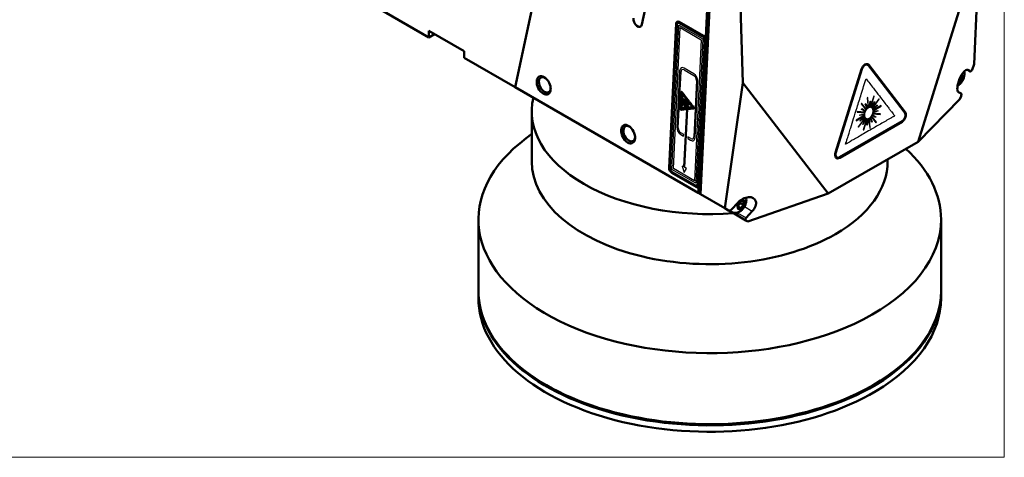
# Model space of a CAD drawing. Header units: millimetres. Extents: x 87 to 1178, y 50 to 707.
# Tile 3 of 14: x 223 to 472, y 368 to 479. Entities that reach past the tile are written whole.
import ezdxf

# ---------------------------------------------------------------- set-up
doc = ezdxf.new("R2010")
doc.units = ezdxf.units.MM
doc.layers.add('1', color=7, linetype='Continuous', true_color=0xffffff)

msp = doc.modelspace()

# ---------------------------------------------------------------- linework, layer by layer
at = {"layer": '1', "color": 251, "linetype": 'Continuous', "lineweight": 18}
for p in [(471.79, 697.461), (87.391, 368.406)]:
    msp.add_line(p, (471.79, 368.406), dxfattribs=at)
at = {"layer": '1', "color": 4, "linetype": 'Continuous', "lineweight": 50}
for p, q in [((361.756, 525.446), (348.075, 461.995)), ((387.212, 510.749), (380.111, 477.817)), ((394.721, 435.641), (398.085, 504.691)), ((394.924, 434.946), (398.306, 504.344)), ((397.74, 504.67), (396.275, 474.608)), ((282.169, 500.046), (326.292, 474.571)), ((405.63, 463.052), (404.476, 500.463)), ((449.98, 448.2), (465.44, 497.582)), ((465.44, 497.582), (464.195, 467.767)), ((389.011, 477.947), (389.022, 478.164)), ((389.441, 478.335), (389.229, 478.227)), ((396.275, 474.608), (389.558, 478.486)), ((389.724, 478.175), (395.381, 474.909)), ((326.292, 476.204), (326.292, 474.571)), ((326.292, 476.204), (335.202, 471.06)), ((388.81, 478.056), (387.032, 441.571)), ((387.219, 441.679), (388.976, 477.744)), ((327.706, 475.388), (326.292, 474.571)), ((396.047, 473.662), (394.29, 437.596)), ((396.259, 473.77), (394.502, 437.705)), ((394.628, 436.554), (396.487, 474.716)), ((396.487, 474.716), (396.275, 474.608)), ((335.202, 469.427), (335.202, 471.06)), ((335.202, 469.427), (348.075, 461.995)), ((435.671, 466.525), (429.089, 445.5)), ((429.186, 445.489), (435.768, 466.515)), ((437.211, 467.64), (437, 467.739)), ((437.297, 467.684), (446.5, 455.772)), ((437.422, 467.469), (446.625, 455.557)), ((446.711, 455.674), (437.509, 467.586)), ((461.628, 465.908), (461.69, 466.016)), ((463.211, 465.938), (462.537, 466.327)), ((463.624, 466.392), (464.195, 467.767)), ((460.289, 463.218), (460.175, 463.228)), ((460.19, 463.275), (460.289, 463.218)), ((460.996, 464.098), (460.289, 463.218)), ((460.591, 464.331), (460.996, 464.098)), ((460.959, 465.044), (460.996, 465.04)), ((460.996, 465.04), (460.996, 464.098)), ((348.075, 461.995), (394.359, 435.273)), ((405.63, 463.052), (401.136, 431.36)), ((427.245, 435.074), (405.63, 463.052)), ((460.218, 460.737), (460.892, 460.348)), ((390.349, 458.416), (390.347, 458.374)), ((390.347, 458.374), (390.878, 458.067)), ((390.88, 458.109), (390.349, 458.416)), ((390.487, 458.822), (390.468, 458.796)), ((390.468, 458.796), (390.912, 458.216)), ((390.932, 458.242), (390.487, 458.822)), ((390.609, 458.448), (390.598, 458.413)), ((390.598, 458.413), (390.887, 458.151)), ((390.898, 458.186), (390.609, 458.448)), ((390.78, 458.658), (390.754, 458.643)), ((390.754, 458.643), (390.956, 458.264)), ((390.803, 458.991), (390.772, 458.987)), ((390.772, 458.987), (391.011, 458.288)), ((390.983, 458.279), (390.78, 458.658)), ((391.042, 458.292), (390.803, 458.991)), ((391.05, 458.674), (391.016, 458.682)), ((391.016, 458.682), (391.077, 458.289)), ((391.112, 458.28), (391.05, 458.674)), ((391.177, 458.896), (391.146, 458.266)), ((391.212, 458.876), (391.177, 458.896)), ((391.181, 458.246), (391.212, 458.876)), ((391.314, 458.522), (391.218, 458.219)), ((391.252, 458.189), (391.347, 458.491)), ((391.575, 458.547), (391.283, 458.155)), ((391.312, 458.117), (391.604, 458.509)), ((391.347, 458.491), (391.314, 458.522)), ((391.568, 458.203), (391.341, 458.073)), ((391.591, 458.159), (391.568, 458.203)), ((391.604, 458.509), (391.575, 458.547)), ((449.98, 448.2), (460.523, 458.917)), ((460.523, 458.917), (460.842, 459.685)), ((352.286, 455.873), (352.286, 443.218)), ((390.9, 457.93), (390.425, 457.88)), ((390.425, 457.88), (390.441, 457.834)), ((390.441, 457.834), (390.916, 457.883)), ((390.583, 458.101), (390.59, 458.055)), ((390.881, 458.025), (390.583, 458.101)), ((390.59, 458.055), (390.888, 457.979)), ((390.987, 457.751), (390.695, 457.359)), ((390.695, 457.359), (390.725, 457.32)), ((390.935, 457.839), (390.708, 457.709)), ((390.708, 457.709), (390.732, 457.664)), ((390.725, 457.32), (391.017, 457.713)), ((390.732, 457.664), (390.959, 457.795)), ((391.048, 457.679), (390.952, 457.377)), ((390.952, 457.377), (390.986, 457.346)), ((390.986, 457.346), (391.081, 457.649)), ((391.115, 457.624), (391.085, 457.009)), ((391.085, 457.009), (391.12, 456.989)), ((391.12, 456.989), (391.15, 457.603)), ((391.188, 457.587), (391.249, 457.194)), ((391.284, 457.185), (391.222, 457.579)), ((391.249, 457.194), (391.284, 457.185)), ((391.258, 457.576), (391.496, 456.877)), ((391.528, 456.88), (391.289, 457.579)), ((391.317, 457.588), (391.519, 457.21)), ((391.546, 457.225), (391.344, 457.604)), ((391.364, 458.029), (391.591, 458.159)), ((391.368, 457.626), (391.812, 457.045)), ((391.859, 458.034), (391.383, 457.985)), ((391.832, 457.072), (391.387, 457.652)), ((391.4, 457.938), (391.875, 457.988)), ((391.402, 457.682), (391.691, 457.42)), ((391.71, 457.813), (391.412, 457.889)), ((391.702, 457.455), (391.413, 457.717)), ((391.419, 457.843), (391.717, 457.767)), ((391.42, 457.759), (391.951, 457.452)), ((391.953, 457.494), (391.422, 457.801)), ((391.496, 456.877), (391.528, 456.88)), ((391.519, 457.21), (391.546, 457.225)), ((391.691, 457.42), (391.702, 457.455)), ((391.717, 457.767), (391.71, 457.813)), ((391.812, 457.045), (391.832, 457.072)), ((391.875, 457.988), (391.859, 458.034)), ((391.951, 457.452), (391.953, 457.494)), ((445.935, 453.355), (430.15, 444.241)), ((430.16, 444.113), (445.945, 453.227)), ((352.286, 450.143), (350.881, 449.086)), ((427.245, 435.074), (449.98, 448.2)), ((429.277, 444.266), (429.488, 444.168)), ((442.286, 443.218), (442.286, 443.757)), ((442.286, 443.218), (442.286, 443.22)), ((387.698, 440.324), (394.416, 436.446)), ((393.542, 437.166), (387.885, 440.432)), ((394.628, 436.554), (393.673, 437.105)), ((394.038, 437.114), (394.249, 437.222)), ((394.416, 436.446), (394.359, 435.273)), ((394.628, 436.554), (394.416, 436.446)), ((394.359, 435.273), (394.924, 434.946)), ((394.952, 435.508), (394.721, 435.641)), ((401.136, 431.36), (394.924, 434.946)), ((427.245, 435.074), (406.964, 427.995)), ((402.042, 430.837), (401.136, 431.36)), ((402.042, 430.837), (402.379, 430.643)), ((402.828, 431.076), (404.383, 432.751)), ((404.427, 432.381), (405.135, 433.26)), ((404.427, 431.438), (404.427, 432.381)), ((404.427, 431.783), (405.135, 431.375)), ((405.135, 431.375), (404.427, 431.438)), ((405.106, 432.679), (405.842, 432.254)), ((405.135, 433.26), (405.842, 433.197)), ((405.842, 432.254), (405.135, 431.375)), ((405.842, 433.197), (405.842, 432.254)), ((338.786, 428.521), (338.786, 410.558)), ((402.543, 430.523), (402.684, 430.441)), ((402.873, 430.357), (404.354, 429.502)), ((404.437, 430.339), (404.354, 430.195)), ((406.459, 428.287), (404.354, 429.502)), ((408.064, 430.626), (406.509, 428.951)), ((455.786, 410.558), (455.786, 428.521)), ((406.964, 427.995), (406.459, 428.287)), ((338.786, 410.26), (338.786, 408.627)), ((455.786, 410.558), (455.786, 410.561)), ((455.786, 408.627), (455.786, 410.26))]:
    msp.add_line(p, q, dxfattribs=at)
at = {"layer": '1', "color": 87, "linetype": 'Continuous', "lineweight": 25}
for p, q in [((388.81, 478.056), (389.022, 478.164)), ((389.922, 478.276), (389.724, 478.175)), ((387.739, 441.163), (389.517, 477.648)), ((388.113, 441.378), (389.85, 477.024)), ((389.517, 477.648), (395.527, 474.178)), ((389.85, 477.024), (395.153, 473.962)), ((395.153, 473.962), (393.416, 438.316)), ((395.527, 474.178), (393.749, 437.693)), ((395.381, 474.909), (395.579, 475.01)), ((396.259, 473.77), (396.047, 473.662)), ((389.682, 466.126), (388.988, 451.868)), ((389.341, 451.664), (390.036, 465.922)), ((390.784, 466.353), (393.259, 464.924)), ((393.279, 465.343), (390.804, 466.772)), ((435.768, 466.515), (435.681, 466.555)), ((437.509, 467.586), (437.297, 467.684)), ((393.925, 463.677), (393.23, 449.418)), ((393.584, 449.214), (394.279, 463.473)), ((437.27, 459.344), (437.129, 459.262)), ((437.129, 459.262), (437.332, 456.703)), ((437.474, 456.785), (437.27, 459.344)), ((437.624, 456.848), (437.826, 458.443)), ((437.966, 458.477), (437.764, 456.883)), ((437.826, 458.443), (437.966, 458.477)), ((438.781, 459.724), (437.895, 456.893)), ((438.024, 456.88), (438.91, 459.709)), ((438.152, 456.84), (438.928, 458.37)), ((439.038, 458.307), (438.262, 456.777)), ((440.093, 459.038), (438.355, 456.695)), ((438.438, 456.589), (440.176, 458.931)), ((438.91, 459.709), (438.781, 459.724)), ((438.928, 458.37), (439.038, 458.307)), ((440.176, 458.931), (440.093, 459.038)), ((391.033, 441.632), (391.756, 456.464)), ((391.391, 456.426), (391.068, 449.804)), ((434.609, 455.856), (434.55, 455.667)), ((436.55, 455.638), (434.609, 455.856)), ((435.696, 457.934), (435.58, 457.778)), ((435.58, 457.778), (436.819, 456.174)), ((435.688, 456.373), (435.778, 456.551)), ((436.629, 455.834), (435.688, 456.373)), ((436.934, 456.331), (435.696, 457.934)), ((435.778, 456.551), (436.719, 456.012)), ((436.64, 457.712), (436.773, 457.835)), ((437.066, 456.48), (436.64, 457.712)), ((436.773, 457.835), (437.2, 456.603)), ((438.509, 456.457), (439.652, 457.512)), ((439.702, 457.369), (438.559, 456.313)), ((439.779, 455.915), (438.576, 455.616)), ((440.664, 457.341), (438.592, 456.145)), ((438.599, 455.802), (439.803, 456.101)), ((438.605, 455.974), (440.677, 457.171)), ((439.652, 457.512), (439.702, 457.369)), ((439.803, 456.101), (439.779, 455.915)), ((440.677, 457.171), (440.664, 457.341)), ((446.711, 455.674), (446.5, 455.772)), ((436.424, 454.893), (434.3, 453.667)), ((434.3, 453.667), (434.313, 453.497)), ((434.313, 453.497), (436.438, 454.723)), ((434.55, 455.667), (436.492, 455.45)), ((436.59, 454.295), (434.852, 451.954)), ((434.935, 451.847), (436.673, 454.19)), ((436.428, 455.083), (435.225, 454.784)), ((435.225, 454.784), (435.249, 454.97)), ((435.249, 454.97), (436.452, 455.269)), ((435.326, 453.516), (436.469, 454.572)), ((435.376, 453.372), (435.326, 453.516)), ((436.519, 454.428), (435.376, 453.372)), ((435.99, 452.578), (436.766, 454.108)), ((436.876, 454.045), (436.1, 452.515)), ((437.004, 454.005), (436.118, 451.176)), ((436.247, 451.161), (437.133, 453.992)), ((437.062, 452.408), (437.264, 454.002)), ((437.404, 454.037), (437.202, 452.442)), ((437.554, 454.1), (437.758, 451.541)), ((437.899, 451.622), (437.695, 454.182)), ((438.255, 453.05), (437.828, 454.282)), ((437.961, 454.405), (438.388, 453.173)), ((438.094, 454.554), (439.332, 452.951)), ((439.448, 453.107), (438.209, 454.711)), ((439.25, 454.334), (438.309, 454.873)), ((438.399, 455.051), (439.34, 454.512)), ((438.478, 455.247), (440.419, 455.029)), ((440.478, 455.218), (438.536, 455.435)), ((439.34, 454.512), (439.25, 454.334)), ((440.419, 455.029), (440.478, 455.218)), ((445.945, 453.227), (445.817, 453.287)), ((434.852, 451.954), (434.935, 451.847)), ((436.1, 452.515), (435.99, 452.578)), ((436.118, 451.176), (436.247, 451.161)), ((437.202, 452.442), (437.062, 452.408)), ((437.758, 451.541), (437.899, 451.622)), ((438.388, 453.173), (438.255, 453.05)), ((439.332, 452.951), (439.448, 453.107)), ((389.987, 449.997), (390.694, 449.589)), ((390.715, 450.009), (390.007, 450.417)), ((391.068, 449.804), (390.68, 441.837)), ((390.694, 449.589), (390.715, 450.009)), ((391.775, 449.396), (391.755, 448.977)), ((391.755, 448.977), (392.462, 448.569)), ((392.482, 448.988), (391.775, 449.396)), ((429.099, 445.53), (429.186, 445.489)), ((430.16, 444.113), (430.022, 444.178)), ((387.032, 441.571), (387.218, 441.666)), ((393.749, 437.693), (387.739, 441.163)), ((393.416, 438.316), (388.113, 441.378)), ((390.326, 442.041), (390.793, 440.432)), ((390.68, 441.837), (390.326, 442.041)), ((390.793, 440.432), (391.387, 441.428)), ((391.387, 441.428), (391.033, 441.632)), ((387.698, 440.324), (387.896, 440.425)), ((394.29, 437.596), (394.502, 437.705)), ((406.048, 431.79), (408.064, 430.626)), ((404.354, 430.195), (406.509, 428.951))]:
    msp.add_line(p, q, dxfattribs=at)
at = {"layer": '1', "color": 4, "linetype": 'Continuous', "lineweight": 50}
for centre, major_axis, ratio, start_param, end_param in [((379.077, 478.639), (0.68, -1.338), 0.60969, 3.7849174, 6.92651), ((389.517, 477.648), (0.455, -0.891), 0.609755, 2.386831, 3.9576273), ((389.683, 477.336), (0.455, -0.891), 0.609755, 2.386831, 3.9576273), ((389.729, 477.756), (-0.455, 0.891), 0.609755, 0.1962328, 0.8160347), ((389.895, 477.444), (-0.455, 0.891), 0.609755, 5.713974, 6.2831913), ((395.34, 474.07), (0.455, -0.891), 0.609755, 0.8160347, 2.386831), ((395.552, 474.178), (-0.455, 0.891), 0.609755, 3.9576273, 5.3428733), ((436.641, 466.417), (0.634, 1.36), 0.630029, 5.9685544, 8.0629495), ((436.641, 466.417), (0.57, 1.224), 0.630029, 5.9685544, 8.0629495), ((436.43, 466.515), (-0.57, -1.224), 0.630029, 3.1416119, 3.437118), ((436.43, 466.515), (-0.634, -1.36), 0.630029, 2.8269618, 3.0180426), ((461.378, 463.532), (-1.112, -2.818), 0.342369, 3.0906783, 6.2322709), ((463.443, 466.497), (-0.222, -0.564), 0.342369, 6.2322709, 7.8030673), ((355.579, 462.567), (0.955, -1.87), 0.609755, 2.3396089, 5.5284236), ((355.579, 462.567), (0.955, -1.87), 0.609755, 5.5284236, 6.2831853), ((355.579, 462.567), (0.955, -1.87), 0.609755, 0, 0.8020938), ((397.286, 455.873), (45, 0), 0.57735, 3.0079768, 4.8459067), ((391.15, 457.934), (0.175, -0.342), 0.609773, 3.5048904, 3.630124), ((391.15, 457.934), (0.175, -0.342), 0.609773, 3.2367403, 3.374542), ((391.15, 457.934), (0.175, -0.342), 0.609773, 2.9812569, 3.1064314), ((391.15, 457.934), (0.175, -0.342), 0.609773, 2.7132355, 2.8509721), ((391.15, 457.934), (0.175, -0.342), 0.609773, 2.4578507, 2.5829817), ((391.15, 457.934), (0.175, -0.342), 0.609773, 2.1898797, 2.3275985), ((391.15, 457.934), (0.175, -0.342), 0.609773, 1.9344796, 2.059626), ((460.66, 459.789), (-0.222, -0.564), 0.342369, 1.5198819, 3.0906783), ((391.15, 457.934), (0.175, -0.342), 0.609773, 4.0287171, 4.1539661), ((391.15, 457.934), (0.175, -0.342), 0.609773, 3.7604882, 3.8983372), ((391.15, 457.934), (0.175, -0.342), 0.609773, 4.2843303, 4.4221615), ((391.15, 457.934), (0.175, -0.342), 0.609773, 4.5525085, 4.6777139), ((391.15, 457.934), (0.175, -0.342), 0.609773, 4.8080228, 4.9457888), ((391.15, 457.934), (0.175, -0.342), 0.609773, 5.0760721, 5.2012185), ((391.15, 457.934), (0.175, -0.342), 0.609773, 5.3314723, 5.4563355), ((391.15, 457.934), (0.175, -0.342), 0.609773, 5.5865878, 5.7244797), ((391.15, 457.934), (0.175, -0.342), 0.609773, 5.8547335, 5.9925648), ((391.15, 457.934), (0.175, -0.342), 0.609773, 6.1228495, 6.248024), ((391.15, 457.934), (0.175, -0.342), 0.609773, 1.6664301, 1.8041962), ((391.15, 457.934), (0.175, -0.342), 0.609773, 0.0951477, 0.2329494), ((391.15, 457.934), (0.175, -0.342), 0.609773, 1.4109159, 1.5361213), ((391.15, 457.934), (0.175, -0.342), 0.609773, 0.3632978, 0.4885314), ((391.15, 457.934), (0.175, -0.342), 0.609773, 1.1427376, 1.2805688), ((391.15, 457.934), (0.175, -0.342), 0.609773, 0.6188956, 0.7567447), ((391.15, 457.934), (0.175, -0.342), 0.609773, 0.8871243, 1.0123734), ((445.632, 454.603), (-0.634, -1.36), 0.630029, 2.608752, 2.8269618), ((445.844, 454.505), (0.57, 1.224), 0.630029, 3.8741593, 5.9685544), ((445.844, 454.505), (0.634, 1.36), 0.630029, 3.8741593, 5.9685544), ((376.934, 450.238), (0.955, -1.87), 0.609755, 2.3396089, 5.5284236), ((397.286, 428.521), (58.5, 0), 0.57735, 2.4868535, 5.4370054), ((376.934, 450.238), (0.955, -1.87), 0.609755, 5.5284236, 6.2831853), ((376.934, 450.238), (0.955, -1.87), 0.609755, 0, 0.8020938), ((397.286, 428.521), (58.5, 0), 0.57735, 0, 0.5586029), ((430.059, 445.391), (0.634, 1.36), 0.630029, 1.7797642, 3.8741593), ((430.059, 445.391), (0.57, 1.224), 0.630029, 1.7797642, 3.8741593), ((429.847, 445.49), (-0.57, -1.224), 0.630029, 5.9876658, 6.2831718), ((429.847, 445.49), (-0.634, -1.36), 0.630029, 0.1235558, 0.5335664), ((397.286, 443.218), (45, 0), 0.57735, 3.1415927, 5.4977871), ((387.739, 441.163), (0.455, -0.891), 0.609755, 3.9576273, 5.5284236), ((387.926, 441.271), (0.455, -0.891), 0.609755, 3.9576273, 5.5284236), ((397.286, 443.218), (45, 0), 0.57735, 5.4977871, 6.2831853), ((393.583, 438.005), (0.455, -0.891), 0.609755, 5.5284236, 7.09922), ((393.795, 438.113), (-0.455, 0.891), 0.609755, 3.1415986, 3.9576273), ((406.224, 431.689), (2.503, 1.897), 0.646274, 4.9780914, 8.1196841), ((402.46, 431.288), (0.501, 0.379), 0.646274, 3.4072951, 4.9780914), ((403.968, 432.991), (-1.425, -2.468), 0.57735, 6.0428535, 6.2831853), ((404.654, 430.022), (-0.3, -0.52), 0.57735, 4.712389, 6.2831853), ((406.877, 428.738), (0.501, 0.379), 0.646274, 1.8364988, 3.4072951), ((397.286, 428.521), (58.5, 0), 0.57735, 5.4370054, 6.2831853), ((397.286, 410.26), (58.5, 0), 0.57735, 3.1371764, 5.5127114), ((397.286, 408.627), (58.5, 0), 0.57735, 3.1414961, 5.5127114), ((397.286, 410.558), (58.5, 0), 0.57735, 3.1415811, 5.4370054), ((397.286, 410.558), (58.5, 0), 0.57735, 5.4370054, 6.2831853), ((397.286, 410.26), (58.5, 0), 0.57735, 5.5127114, 6.2831853), ((397.286, 408.627), (58.5, 0), 0.57735, 5.5127114, 6.2831853), ((397.286, 410.26), (58.5, 0), 0.57735, 0, 0.0044195)]:
    msp.add_ellipse(centre, major_axis=major_axis, ratio=ratio, start_param=start_param, end_param=end_param, dxfattribs=at)
at = {"layer": '1', "color": 87, "linetype": 'Continuous', "lineweight": 25}
for centre, major_axis, ratio, start_param, end_param in [((390.743, 465.514), (0.682, -1.336), 0.609755, 2.386831, 3.9576273), ((390.743, 465.514), (-0.455, 0.891), 0.609755, 5.5284236, 7.09922), ((393.218, 464.085), (-0.455, 0.891), 0.609755, 3.9576273, 5.5284236), ((393.218, 464.085), (0.682, -1.336), 0.609755, 0.8160347, 2.386831), ((460.289, 464.161), (-0.7, -1.212), 0.57735, 0.5845326, 2.9589876), ((391.15, 457.934), (0.174, -0.342), 0.610004, 3.6310091, 3.7612629), ((391.15, 457.934), (0.174, -0.342), 0.610004, 3.3756259, 3.5058781), ((391.15, 457.934), (0.175, -0.342), 0.610022, 3.1068758, 3.2371296), ((391.15, 457.934), (0.175, -0.342), 0.610022, 2.8514925, 2.9817448), ((391.15, 457.934), (0.175, -0.342), 0.609773, 2.5829817, 2.7132355), ((391.15, 457.934), (0.175, -0.342), 0.609773, 2.3275984, 2.4578506), ((391.15, 457.934), (0.175, -0.342), 0.609506, 2.0596218, 2.1898756), ((391.15, 457.934), (0.174, -0.342), 0.609736, 3.8994631, 4.0297153), ((391.15, 457.934), (0.174, -0.342), 0.609736, 4.1548463, 4.2851001), ((391.15, 457.934), (0.175, -0.342), 0.609487, 4.4227663, 4.5530185), ((391.15, 457.934), (0.175, -0.342), 0.609487, 4.6781495, 4.8084033), ((391.15, 457.934), (0.175, -0.342), 0.609506, 4.9458313, 5.0760836), ((391.15, 457.934), (0.175, -0.342), 0.609506, 5.2012146, 5.3314684), ((391.15, 457.934), (0.175, -0.342), 0.609773, 5.4563357, 5.5865879), ((391.15, 457.934), (0.175, -0.342), 0.609773, 5.7244797, 5.8547335), ((391.15, 457.934), (0.175, -0.342), 0.610022, 5.9930852, 6.1233374), ((391.15, 457.934), (0.175, -0.342), 0.609506, 1.8042386, 1.9344908), ((391.15, 457.934), (0.175, -0.342), 0.610022, 6.2484684, 6.3787223), ((391.15, 457.934), (0.175, -0.342), 0.609487, 1.5365568, 1.6668107), ((391.15, 457.934), (0.174, -0.342), 0.610004, 0.2340332, 0.3642855), ((391.15, 457.934), (0.175, -0.342), 0.609487, 1.2811735, 1.4114258), ((391.15, 457.934), (0.174, -0.342), 0.610004, 0.4894164, 0.6196702), ((391.15, 457.934), (0.174, -0.342), 0.609736, 1.0132537, 1.1435075), ((391.15, 457.934), (0.174, -0.342), 0.609736, 0.7578703, 0.8881226), ((437.514, 455.442), (-0.648, -1.393), 0.629996, 4.7245246, 4.8622906), ((437.514, 455.442), (-0.65, -1.392), 0.629779, 4.5947768, 4.7250307), ((437.514, 455.442), (-0.648, -1.393), 0.629996, 4.4690103, 4.5942157), ((437.514, 455.442), (-0.65, -1.392), 0.629779, 4.3393936, 4.4696458), ((437.514, 455.442), (-0.648, -1.393), 0.629996, 4.200832, 4.3386632), ((437.514, 455.442), (-0.65, -1.392), 0.630061, 4.0714088, 4.2016626), ((437.514, 455.442), (-0.648, -1.393), 0.629996, 3.9452188, 4.0704678), ((437.514, 455.442), (-0.65, -1.392), 0.630061, 3.8160255, 3.9462777), ((437.514, 455.442), (-0.648, -1.393), 0.629996, 3.67699, 3.8148391), ((437.514, 455.442), (-0.649, -1.392), 0.630311, 3.5474761, 3.6777299), ((437.514, 455.442), (-0.648, -1.393), 0.629996, 3.4213922, 3.5466258), ((437.514, 455.442), (-0.649, -1.392), 0.630311, 3.2920928, 3.4223451), ((437.514, 455.442), (-0.648, -1.393), 0.629996, 3.1532421, 3.2910438), ((437.514, 455.442), (-0.649, -1.392), 0.630278, 3.0233123, 3.1535661), ((437.514, 455.442), (-0.648, -1.393), 0.629996, 2.8977586, 3.0229331), ((437.514, 455.442), (-0.649, -1.392), 0.630278, 2.7679291, 2.8981813), ((437.514, 455.442), (-0.648, -1.393), 0.629996, 2.6296426, 2.7674739), ((437.514, 455.442), (-0.648, -1.393), 0.629996, 2.4993888, 2.6296426), ((437.514, 455.442), (-0.648, -1.393), 0.629996, 2.3614969, 2.4993888), ((437.514, 455.442), (-0.649, -1.393), 0.629747, 1.976219, 2.1064728), ((437.514, 455.442), (-0.648, -1.393), 0.629996, 2.2312446, 2.3614969), ((437.514, 455.442), (-0.648, -1.393), 0.629996, 2.1063814, 2.2312447), ((437.514, 455.442), (-0.648, -1.393), 0.629996, 5.2479741, 5.3856929), ((437.514, 455.442), (-0.648, -1.393), 0.629996, 5.3856929, 5.5159451), ((437.514, 455.442), (-0.649, -1.393), 0.629747, 5.1178116, 5.2480654), ((437.514, 455.442), (-0.648, -1.393), 0.629996, 5.5159451, 5.6410761), ((437.514, 455.442), (-0.648, -1.393), 0.629996, 4.9925739, 5.1177203), ((437.514, 455.442), (-0.648, -1.393), 0.629996, 5.6410762, 5.77133), ((437.514, 455.442), (-0.649, -1.393), 0.629747, 4.8624284, 4.9926806), ((437.514, 455.442), (-0.648, -1.393), 0.629996, 5.77133, 5.9090665), ((437.514, 455.442), (-0.649, -1.392), 0.630278, 5.9095217, 6.039774), ((437.514, 455.442), (-0.648, -1.393), 0.629996, 6.0393513, 6.1645258), ((437.514, 455.442), (-0.649, -1.392), 0.630278, 6.164905, 6.2951588), ((437.514, 455.442), (-0.648, -1.393), 0.629996, 0.0116494, 0.1494511), ((437.514, 455.442), (-0.649, -1.392), 0.630311, 0.1505002, 0.2807524), ((437.514, 455.442), (-0.648, -1.393), 0.629996, 0.2797996, 0.4050332), ((437.514, 455.442), (-0.649, -1.392), 0.630311, 0.4058834, 0.5361373), ((437.514, 455.442), (-0.648, -1.393), 0.629996, 0.5353973, 0.6732464), ((437.514, 455.442), (-0.65, -1.392), 0.630061, 0.6744329, 0.8046851), ((437.514, 455.442), (-0.648, -1.393), 0.629996, 0.8036261, 0.9288752), ((437.514, 455.442), (-0.65, -1.392), 0.630061, 0.9298161, 1.06007), ((437.514, 455.442), (-0.648, -1.393), 0.629996, 1.0592393, 1.1970706), ((437.514, 455.442), (-0.65, -1.392), 0.629779, 1.1978009, 1.3280531), ((437.514, 455.442), (-0.648, -1.393), 0.629996, 1.3274176, 1.452623), ((437.514, 455.442), (-0.65, -1.392), 0.629779, 1.4531842, 1.583438), ((437.514, 455.442), (-0.648, -1.393), 0.629996, 1.5829319, 1.7206979), ((437.514, 455.442), (-0.649, -1.393), 0.629747, 1.7208357, 1.8510879), ((437.514, 455.442), (-0.648, -1.393), 0.629996, 1.8509812, 1.9761276), ((390.048, 451.256), (0.682, -1.336), 0.609755, 3.9576273, 5.5284236), ((390.048, 451.256), (-0.455, 0.891), 0.609755, 0.8160347, 2.386831), ((392.523, 449.827), (0.682, -1.336), 0.609755, 5.5284236, 7.09922), ((392.523, 449.827), (-0.455, 0.891), 0.609755, 2.386831, 3.9576273), ((405.135, 432.317), (-0.7, -1.212), 0.57735, 0, 3.6825356), ((404.109, 432.909), (1.425, 2.468), 0.57735, 2.8403925, 3.1371748), ((405.135, 432.317), (-0.7, -1.212), 0.57735, 4.5004297, 5.4977871), ((405.135, 432.317), (-0.7, -1.212), 0.57735, 5.4977871, 6.2831853)]:
    msp.add_ellipse(centre, major_axis=major_axis, ratio=ratio, start_param=start_param, end_param=end_param, dxfattribs=at)
at = {"layer": '1', "color": 4, "linetype": 'Continuous', "lineweight": 50}
for centre in [(355.297, 462.423), (376.651, 450.094)]:
    msp.add_ellipse(centre, major_axis=(-1.137, 2.227), ratio=0.609755, dxfattribs=at)
for points, knots in [([(461.704, 465.324), (461.705, 465.5), (461.685, 465.696), (461.642, 465.887), (461.637, 465.91)], [0, 0, 0, 0, 0.8752112, 1, 1, 1, 1]), ([(459.998, 462.36), (460.004, 462.363), (460.209, 462.483), (460.602, 462.786), (461.1, 463.38), (461.488, 464.107), (461.674, 464.776), (461.703, 465.183), (461.704, 465.324)], [0, 0, 0, 0, 0.0060125, 0.2062172, 0.4230476, 0.6459996, 0.8782219, 1, 1, 1, 1]), ([(389.921, 456.467), (389.92, 456.447), (389.923, 456.427), (389.93, 456.405), (389.931, 456.404), (389.931, 456.403), (389.932, 456.4), (389.933, 456.399), (389.934, 456.395), (389.935, 456.393), (389.936, 456.39), (389.938, 456.385), (389.94, 456.38), (389.943, 456.375), (389.948, 456.365), (389.953, 456.356), (389.959, 456.347), (389.96, 456.347), (389.96, 456.347), (389.96, 456.347), (389.96, 456.346), (389.96, 456.346), (389.96, 456.346), (389.961, 456.345), (389.961, 456.345), (389.962, 456.344), (389.963, 456.343), (389.964, 456.34), (389.966, 456.339), (389.967, 456.337), (389.969, 456.334), (389.972, 456.331), (389.975, 456.328), (389.98, 456.322), (389.985, 456.317), (389.99, 456.312), (390.001, 456.302), (390.013, 456.295), (390.025, 456.29), (390.025, 456.29), (390.025, 456.29), (390.025, 456.29), (390.025, 456.29), (390.025, 456.29), (390.025, 456.29), (390.025, 456.29), (390.026, 456.29), (390.026, 456.29), (390.026, 456.289), (390.026, 456.289), (390.027, 456.289), (390.028, 456.289), (390.028, 456.289), (390.03, 456.288), (390.031, 456.287), (390.035, 456.286), (390.038, 456.285), (390.04, 456.285), (390.045, 456.284), (390.05, 456.283), (390.054, 456.283), (390.054, 456.283), (390.054, 456.283), (390.054, 456.283), (390.054, 456.283), (390.054, 456.283), (390.055, 456.283), (390.055, 456.283), (390.055, 456.283), (390.056, 456.283), (390.057, 456.283), (390.059, 456.283), (390.061, 456.284), (390.065, 456.284), (390.072, 456.285), (390.08, 456.286), (390.097, 456.287), (390.122, 456.29), (390.156, 456.293), (390.223, 456.3), (390.324, 456.311), (390.457, 456.324), (390.725, 456.352), (391.126, 456.393), (391.66, 456.448), (391.727, 456.455), (391.791, 456.462), (391.916, 456.475), (391.977, 456.481), (392.035, 456.487), (392.152, 456.499), (392.26, 456.51), (392.36, 456.521), (392.561, 456.541), (392.728, 456.558), (392.861, 456.572), (393.128, 456.6), (393.262, 456.614), (393.263, 456.614), (393.263, 456.614), (393.263, 456.614), (393.263, 456.614), (393.263, 456.614), (393.263, 456.614), (393.263, 456.614), (393.263, 456.614), (393.264, 456.614), (393.264, 456.614), (393.265, 456.614), (393.265, 456.614), (393.267, 456.615), (393.268, 456.615), (393.271, 456.616), (393.273, 456.617), (393.275, 456.618), (393.275, 456.618), (393.275, 456.618), (393.276, 456.618), (393.276, 456.618), (393.276, 456.618), (393.276, 456.618), (393.276, 456.618), (393.276, 456.618), (393.276, 456.618), (393.277, 456.618), (393.278, 456.619), (393.278, 456.619), (393.28, 456.62), (393.281, 456.62), (393.284, 456.622), (393.286, 456.623), (393.287, 456.625), (393.291, 456.628), (393.294, 456.631), (393.297, 456.635), (393.303, 456.643), (393.307, 456.652), (393.31, 456.664), (393.31, 456.664), (393.31, 456.664), (393.31, 456.665), (393.31, 456.665), (393.31, 456.665), (393.31, 456.665), (393.31, 456.666), (393.31, 456.667), (393.311, 456.668), (393.311, 456.669), (393.311, 456.673), (393.312, 456.675), (393.312, 456.677), (393.312, 456.681), (393.313, 456.686), (393.313, 456.691), (393.313, 456.7), (393.312, 456.71), (393.31, 456.72), (393.31, 456.721), (393.31, 456.721), (393.31, 456.723), (393.31, 456.723), (393.309, 456.725), (393.309, 456.727), (393.308, 456.731), (393.307, 456.733), (393.307, 456.736), (393.305, 456.741), (393.304, 456.746), (393.302, 456.752), (393.298, 456.762), (393.294, 456.772), (393.288, 456.783), (393.288, 456.783), (393.288, 456.783), (393.288, 456.783), (393.288, 456.783), (393.288, 456.783), (393.288, 456.783), (393.288, 456.783), (393.288, 456.783), (393.288, 456.783), (393.288, 456.783), (393.288, 456.783), (393.288, 456.783), (393.288, 456.784), (393.288, 456.784), (393.287, 456.784), (393.287, 456.785), (393.286, 456.786), (393.286, 456.787), (393.284, 456.789), (393.283, 456.791), (393.28, 456.796), (393.278, 456.799), (393.276, 456.802), (393.276, 456.802), (393.276, 456.802), (393.276, 456.803), (393.276, 456.803), (393.275, 456.804), (393.275, 456.804), (393.273, 456.807), (393.271, 456.81), (393.268, 456.813), (393.263, 456.82), (393.255, 456.83), (393.245, 456.843), (393.225, 456.869), (393.195, 456.908), (393.156, 456.96), (393.076, 457.064), (392.958, 457.218), (392.801, 457.423), (392.801, 457.423), (392.801, 457.423), (392.801, 457.423), (392.801, 457.423), (392.801, 457.423), (392.801, 457.424), (392.8, 457.424), (392.8, 457.424), (392.8, 457.425), (392.799, 457.425), (392.798, 457.426), (392.798, 457.427), (392.796, 457.43), (392.794, 457.432), (392.793, 457.433), (392.791, 457.437), (392.788, 457.44), (392.785, 457.443), (392.78, 457.45), (392.775, 457.457), (392.77, 457.464), (392.759, 457.477), (392.749, 457.491), (392.739, 457.504), (392.718, 457.531), (392.698, 457.558), (392.677, 457.585), (392.636, 457.638), (392.596, 457.69), (392.557, 457.742), (392.477, 457.846), (392.4, 457.946), (392.325, 458.044), (392.174, 458.241), (392.032, 458.426), (391.899, 458.6), (391.632, 458.948), (391.399, 459.253), (391.199, 459.514), (390.799, 460.035), (390.535, 460.38), (390.404, 460.55), (390.404, 460.55), (390.404, 460.55), (390.404, 460.55), (390.404, 460.55), (390.404, 460.551), (390.404, 460.551), (390.404, 460.551), (390.404, 460.551), (390.403, 460.552), (390.403, 460.552), (390.402, 460.554), (390.401, 460.555), (390.399, 460.557), (390.398, 460.559), (390.396, 460.561), (390.394, 460.564), (390.391, 460.568), (390.388, 460.571), (390.383, 460.578), (390.378, 460.584), (390.373, 460.59), (390.364, 460.603), (390.355, 460.615), (390.347, 460.626), (390.33, 460.647), (390.316, 460.665), (390.305, 460.68), (390.282, 460.71), (390.27, 460.725), (390.268, 460.727), (390.268, 460.727), (390.268, 460.727), (390.268, 460.727), (390.268, 460.728), (390.267, 460.728), (390.267, 460.728), (390.267, 460.728), (390.267, 460.729), (390.266, 460.73), (390.265, 460.73), (390.264, 460.732), (390.262, 460.733), (390.259, 460.737), (390.257, 460.739), (390.254, 460.741), (390.254, 460.741), (390.254, 460.741), (390.254, 460.741), (390.254, 460.741), (390.254, 460.741), (390.254, 460.741), (390.253, 460.742), (390.253, 460.742), (390.252, 460.743), (390.252, 460.743), (390.251, 460.744), (390.25, 460.745), (390.247, 460.747), (390.245, 460.748), (390.243, 460.75), (390.24, 460.753), (390.236, 460.755), (390.233, 460.757), (390.225, 460.762), (390.218, 460.765), (390.211, 460.767), (390.211, 460.767), (390.21, 460.768), (390.21, 460.768), (390.21, 460.768), (390.21, 460.768), (390.21, 460.768), (390.21, 460.768), (390.209, 460.768), (390.209, 460.768), (390.208, 460.768), (390.207, 460.769), (390.206, 460.769), (390.203, 460.77), (390.201, 460.77), (390.195, 460.771), (390.191, 460.771), (390.188, 460.772), (390.181, 460.772), (390.174, 460.77), (390.161, 460.765), (390.155, 460.762), (390.145, 460.753), (390.141, 460.747), (390.137, 460.74), (390.137, 460.739), (390.137, 460.738), (390.136, 460.736), (390.135, 460.735), (390.134, 460.733), (390.133, 460.731), (390.133, 460.729), (390.131, 460.725), (390.13, 460.721), (390.13, 460.716), (390.13, 460.716), (390.13, 460.716), (390.13, 460.716), (390.13, 460.716), (390.13, 460.716), (390.129, 460.716), (390.129, 460.716), (390.129, 460.715), (390.129, 460.715), (390.129, 460.714), (390.129, 460.712), (390.129, 460.711), (390.128, 460.706), (390.128, 460.702), (390.128, 460.696), (390.127, 460.686), (390.126, 460.671), (390.125, 460.652), (390.125, 460.652), (390.125, 460.652), (390.125, 460.652), (390.125, 460.652), (390.125, 460.652), (390.125, 460.651), (390.125, 460.651), (390.125, 460.651), (390.125, 460.65), (390.125, 460.65), (390.125, 460.649), (390.125, 460.648), (390.125, 460.645), (390.125, 460.644), (390.125, 460.639), (390.124, 460.635), (390.124, 460.632), (390.124, 460.625), (390.124, 460.618), (390.123, 460.612), (390.123, 460.598), (390.122, 460.585), (390.121, 460.571), (390.12, 460.544), (390.119, 460.517), (390.117, 460.491), (390.115, 460.437), (390.112, 460.383), (390.11, 460.329), (390.104, 460.221), (390.099, 460.114), (390.094, 460.006), (390.083, 459.791), (390.073, 459.576), (390.062, 459.36), (390.062, 459.36), (390.062, 459.36), (390.062, 459.359), (390.062, 459.359), (390.062, 459.358), (390.062, 459.358), (390.062, 459.357), (390.062, 459.356), (390.062, 459.353), (390.062, 459.351), (390.062, 459.345), (390.061, 459.341), (390.061, 459.338), (390.061, 459.33), (390.061, 459.323), (390.06, 459.315), (390.059, 459.3), (390.059, 459.285), (390.058, 459.27), (390.056, 459.24), (390.055, 459.21), (390.054, 459.18), (390.051, 459.119), (390.048, 459.059), (390.045, 458.999), (390.039, 458.878), (390.033, 458.758), (390.027, 458.637), (390.015, 458.396), (390.004, 458.155), (389.992, 457.914), (389.968, 457.431), (389.945, 456.949), (389.921, 456.467)], [0, 0, 0, 0, 0.0054645, 0.0054645, 0.0054645, 0.010929, 0.010929, 0.0163934, 0.0163934, 0.0218579, 0.0218579, 0.0218579, 0.0273224, 0.0273224, 0.0273224, 0.0327869, 0.0327869, 0.0327869, 0.0382514, 0.0382514, 0.0437158, 0.0437158, 0.0491803, 0.0491803, 0.0546448, 0.0546448, 0.0601093, 0.0601093, 0.0655738, 0.0655738, 0.0655738, 0.0710383, 0.0710383, 0.0710383, 0.0765027, 0.0765027, 0.0765027, 0.0819672, 0.0819672, 0.0819672, 0.0874317, 0.0874317, 0.0928962, 0.0928962, 0.0983607, 0.0983607, 0.1038251, 0.1038251, 0.1092896, 0.1092896, 0.1147541, 0.1147541, 0.1202186, 0.1202186, 0.1256831, 0.1256831, 0.1311475, 0.1311475, 0.1311475, 0.136612, 0.136612, 0.136612, 0.1420765, 0.1420765, 0.1420765, 0.147541, 0.147541, 0.1530055, 0.1530055, 0.1584699, 0.1584699, 0.1639344, 0.1639344, 0.1639344, 0.1693989, 0.1693989, 0.1693989, 0.1748634, 0.1748634, 0.1748634, 0.1803279, 0.1803279, 0.1803279, 0.1857923, 0.1857923, 0.1857923, 0.1912568, 0.1912568, 0.1967213, 0.1967213, 0.1967213, 0.2021858, 0.2021858, 0.2021858, 0.2076503, 0.2076503, 0.2076503, 0.2131148, 0.2131148, 0.2185792, 0.2185792, 0.2240437, 0.2240437, 0.2295082, 0.2295082, 0.2349727, 0.2349727, 0.2404372, 0.2404372, 0.2459016, 0.2459016, 0.2513661, 0.2513661, 0.2568306, 0.2568306, 0.2568306, 0.2622951, 0.2622951, 0.2677596, 0.2677596, 0.273224, 0.273224, 0.2786885, 0.2786885, 0.284153, 0.284153, 0.2896175, 0.2896175, 0.295082, 0.295082, 0.3005464, 0.3005464, 0.3005464, 0.3060109, 0.3060109, 0.3060109, 0.3114754, 0.3114754, 0.3114754, 0.3169399, 0.3169399, 0.3224044, 0.3224044, 0.3278689, 0.3278689, 0.3333333, 0.3333333, 0.3387978, 0.3387978, 0.3442623, 0.3442623, 0.3442623, 0.3497268, 0.3497268, 0.3497268, 0.3551913, 0.3551913, 0.3551913, 0.3606557, 0.3606557, 0.3661202, 0.3661202, 0.3715847, 0.3715847, 0.3770492, 0.3770492, 0.3770492, 0.3825137, 0.3825137, 0.3825137, 0.3879781, 0.3879781, 0.3879781, 0.3934426, 0.3934426, 0.3989071, 0.3989071, 0.4043716, 0.4043716, 0.4098361, 0.4098361, 0.4153005, 0.4153005, 0.420765, 0.420765, 0.4262295, 0.4262295, 0.431694, 0.431694, 0.4371585, 0.4371585, 0.442623, 0.442623, 0.4480874, 0.4480874, 0.4480874, 0.4535519, 0.4535519, 0.4590164, 0.4590164, 0.4644809, 0.4644809, 0.4699454, 0.4699454, 0.4699454, 0.4754098, 0.4754098, 0.4754098, 0.4808743, 0.4808743, 0.4808743, 0.4863388, 0.4863388, 0.4863388, 0.4918033, 0.4918033, 0.4972678, 0.4972678, 0.5027322, 0.5027322, 0.5081967, 0.5081967, 0.5136612, 0.5136612, 0.5191257, 0.5191257, 0.5245902, 0.5245902, 0.5245902, 0.5300546, 0.5300546, 0.5300546, 0.5355191, 0.5355191, 0.5355191, 0.5409836, 0.5409836, 0.5409836, 0.5464481, 0.5464481, 0.5464481, 0.5519126, 0.5519126, 0.5519126, 0.557377, 0.557377, 0.557377, 0.5628415, 0.5628415, 0.5628415, 0.568306, 0.568306, 0.568306, 0.5737705, 0.5737705, 0.5737705, 0.579235, 0.579235, 0.5846995, 0.5846995, 0.5901639, 0.5901639, 0.5956284, 0.5956284, 0.6010929, 0.6010929, 0.6065574, 0.6065574, 0.6120219, 0.6120219, 0.6120219, 0.6174863, 0.6174863, 0.6174863, 0.6229508, 0.6229508, 0.6229508, 0.6284153, 0.6284153, 0.6284153, 0.6338798, 0.6338798, 0.6338798, 0.6393443, 0.6393443, 0.6393443, 0.6448087, 0.6448087, 0.6502732, 0.6502732, 0.6557377, 0.6557377, 0.6612022, 0.6612022, 0.6666667, 0.6666667, 0.6721311, 0.6721311, 0.6775956, 0.6775956, 0.6775956, 0.6830601, 0.6830601, 0.6885246, 0.6885246, 0.6939891, 0.6939891, 0.6994536, 0.6994536, 0.704918, 0.704918, 0.7103825, 0.7103825, 0.715847, 0.715847, 0.715847, 0.7213115, 0.7213115, 0.7213115, 0.726776, 0.726776, 0.726776, 0.7322404, 0.7322404, 0.7377049, 0.7377049, 0.7431694, 0.7431694, 0.7486339, 0.7486339, 0.7540984, 0.7540984, 0.7595628, 0.7595628, 0.7650273, 0.7650273, 0.7704918, 0.7704918, 0.7704918, 0.7759563, 0.7759563, 0.7814208, 0.7814208, 0.7868852, 0.7868852, 0.7868852, 0.7923497, 0.7923497, 0.7978142, 0.7978142, 0.8032787, 0.8032787, 0.8032787, 0.8087432, 0.8087432, 0.8087432, 0.8142077, 0.8142077, 0.8196721, 0.8196721, 0.8251366, 0.8251366, 0.8306011, 0.8306011, 0.8360656, 0.8360656, 0.8415301, 0.8415301, 0.8469945, 0.8469945, 0.8469945, 0.852459, 0.852459, 0.852459, 0.8579235, 0.8579235, 0.863388, 0.863388, 0.8688525, 0.8688525, 0.8743169, 0.8743169, 0.8797814, 0.8797814, 0.8852459, 0.8852459, 0.8907104, 0.8907104, 0.8961749, 0.8961749, 0.8961749, 0.9016393, 0.9016393, 0.9016393, 0.9071038, 0.9071038, 0.9071038, 0.9125683, 0.9125683, 0.9125683, 0.9180328, 0.9180328, 0.9180328, 0.9234973, 0.9234973, 0.9234973, 0.9289617, 0.9289617, 0.9289617, 0.9344262, 0.9344262, 0.9398907, 0.9398907, 0.9453552, 0.9453552, 0.9508197, 0.9508197, 0.9562842, 0.9562842, 0.9617486, 0.9617486, 0.9617486, 0.9672131, 0.9672131, 0.9672131, 0.9726776, 0.9726776, 0.9726776, 0.9781421, 0.9781421, 0.9781421, 0.9836066, 0.9836066, 0.9836066, 0.989071, 0.989071, 0.989071, 0.9945355, 0.9945355, 0.9945355, 1, 1, 1, 1]), ([(392.95, 456.894), (392.747, 457.16), (392.367, 457.656), (391.838, 458.346), (391.391, 458.93), (391.05, 459.375), (390.803, 459.698), (390.634, 459.918), (390.505, 460.087), (390.426, 460.189), (390.386, 460.243), (390.371, 460.262), (390.36, 460.277), (390.353, 460.285), (390.35, 460.289), (390.349, 460.29), (390.349, 460.291), (390.348, 460.291), (390.348, 460.292), (390.347, 460.292), (390.347, 460.292), (390.347, 460.291), (390.347, 460.289), (390.347, 460.286), (390.347, 460.282), (390.346, 460.278), (390.346, 460.261), (390.344, 460.228), (390.341, 460.171), (390.337, 460.094), (390.33, 459.94), (390.318, 459.692), (390.301, 459.336), (390.28, 458.914), (390.259, 458.482), (390.238, 458.06), (390.219, 457.672), (390.2, 457.283), (390.187, 457.008), (390.179, 456.844), (390.176, 456.784), (390.173, 456.71), (390.17, 456.654), (390.168, 456.621), (390.168, 456.616), (390.168, 456.612), (390.168, 456.61), (390.168, 456.608), (390.168, 456.607), (390.168, 456.606), (390.168, 456.606), (390.168, 456.606), (390.169, 456.606), (390.169, 456.606), (390.17, 456.606), (390.171, 456.606), (390.174, 456.606), (390.181, 456.607), (390.192, 456.608), (390.208, 456.61), (390.252, 456.615), (390.336, 456.623), (390.474, 456.638), (390.654, 456.656), (390.9, 456.682), (391.238, 456.717), (391.697, 456.764), (392.282, 456.825), (392.713, 456.87), (392.95, 456.894)], [0, 0, 0, 0, 0.0781796, 0.1459156, 0.203208, 0.2500567, 0.2767888, 0.2983977, 0.3148834, 0.3262459, 0.3286461, 0.3305604, 0.3319886, 0.3329308, 0.3330335, 0.3331249, 0.333205, 0.3332739, 0.3333315, 0.3333697, 0.333405, 0.3334682, 0.3336449, 0.3339083, 0.3342584, 0.3346953, 0.335219, 0.3386443, 0.343814, 0.350728, 0.3593864, 0.3856886, 0.4178911, 0.4559938, 0.4999968, 0.5351492, 0.5703016, 0.605454, 0.6406064, 0.6446771, 0.6500618, 0.6567607, 0.6647737, 0.6652833, 0.6657132, 0.6660634, 0.6663338, 0.6665245, 0.6665884, 0.6666233, 0.6666533, 0.6666909, 0.6667413, 0.6668043, 0.6668801, 0.6669685, 0.6670697, 0.6679933, 0.6694154, 0.6713358, 0.6737545, 0.6851023, 0.7015831, 0.7231969, 0.7499437, 0.7898009, 0.8447626, 0.914829, 1, 1, 1, 1]), ([(402.691, 430.472), (402.812, 430.386), (403.121, 430.22), (403.688, 430.153), (404.302, 430.249), (404.89, 430.513), (405.448, 430.943), (405.946, 431.537), (406.333, 432.264), (406.519, 432.933), (406.548, 433.34), (406.549, 433.481)], [0, 0, 0, 0, 0.0752427, 0.1856156, 0.2918847, 0.4022563, 0.5226513, 0.6530443, 0.7871185, 0.9267676, 1, 1, 1, 1])]:
    msp.add_open_spline(points, degree=3, knots=knots, dxfattribs=at)
at = {"layer": '1', "color": 87, "linetype": 'Continuous', "lineweight": 25}
msp.add_open_spline([(436.824, 464.119), (436.418, 462.824), (435.662, 460.408), (434.609, 457.042), (433.718, 454.195), (433.04, 452.027), (432.546, 450.451), (432.21, 449.377), (431.954, 448.558), (431.797, 448.057), (431.716, 447.797), (431.686, 447.702), (431.664, 447.631), (431.651, 447.59), (431.645, 447.57), (431.643, 447.565), (431.642, 447.56), (431.641, 447.557), (431.64, 447.555), (431.64, 447.554), (431.641, 447.554), (431.642, 447.554), (431.644, 447.555), (431.647, 447.557), (431.651, 447.559), (431.655, 447.561), (431.66, 447.564), (431.667, 447.568), (431.673, 447.572), (431.681, 447.576), (431.69, 447.581), (431.699, 447.587), (431.748, 447.615), (431.859, 447.679), (432.051, 447.79), (432.309, 447.939), (432.83, 448.24), (433.665, 448.722), (434.866, 449.415), (436.288, 450.236), (437.746, 451.078), (439.167, 451.899), (440.479, 452.656), (441.79, 453.413), (442.715, 453.947), (443.27, 454.267), (443.47, 454.383), (443.72, 454.527), (443.91, 454.637), (444.021, 454.701), (444.037, 454.71), (444.05, 454.718), (444.06, 454.723), (444.066, 454.727), (444.069, 454.729), (444.071, 454.73), (444.071, 454.73), (444.072, 454.731), (444.072, 454.732), (444.071, 454.733), (444.07, 454.734), (444.069, 454.735), (444.068, 454.737), (444.066, 454.739), (444.064, 454.741), (444.056, 454.752), (444.039, 454.775), (444.008, 454.815), (443.966, 454.869), (443.852, 455.016), (443.633, 455.3), (443.275, 455.764), (442.805, 456.373), (442.165, 457.201), (441.284, 458.342), (440.089, 459.89), (438.566, 461.863), (437.441, 463.32), (436.824, 464.119)], degree=3, knots=[0, 0, 0, 0, 0.0781794, 0.1459151, 0.2032072, 0.2500558, 0.2767878, 0.2983967, 0.3148823, 0.3262447, 0.328645, 0.3305592, 0.3319874, 0.3329296, 0.3330562, 0.3331652, 0.3332565, 0.3333303, 0.3333561, 0.3333753, 0.3333965, 0.3334267, 0.3334688, 0.3335462, 0.3336454, 0.3337663, 0.3339088, 0.334073, 0.3342589, 0.3344666, 0.3346958, 0.3349468, 0.3352195, 0.3386448, 0.3438145, 0.3507285, 0.3593868, 0.3856889, 0.4178913, 0.4559939, 0.4999968, 0.535149, 0.5703013, 0.6054536, 0.6406058, 0.6446765, 0.6500612, 0.6567601, 0.664773, 0.6652827, 0.6657126, 0.6660627, 0.6663331, 0.6665238, 0.6665599, 0.6665879, 0.6666084, 0.6666234, 0.666637, 0.6666545, 0.6666921, 0.6667425, 0.6668055, 0.6668813, 0.6669697, 0.6670708, 0.6679945, 0.6694166, 0.6713369, 0.6737557, 0.6851034, 0.7015841, 0.7231979, 0.7499446, 0.7898016, 0.8447632, 0.9148293, 1, 1, 1, 1], dxfattribs=at)
at = {"layer": '1', "color": 4, "linetype": 'Continuous', "lineweight": 50}
msp.add_open_spline([(406.549, 433.481), (406.55, 433.649), (406.535, 433.812), (406.503, 433.972)], degree=3, dxfattribs=at)
for points, weights in [([(404.399, 431.799), (404.635, 432.307), (405.106, 432.679)], [1, 1.15470053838, 1]), ([(405.106, 432.679), (405.036, 433), (405.044, 433.239)], [1, 1.0867483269, 1.07620840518])]:
    msp.add_rational_spline(points, weights, degree=2, dxfattribs=at)

doc.saveas('drawing.dxf')
